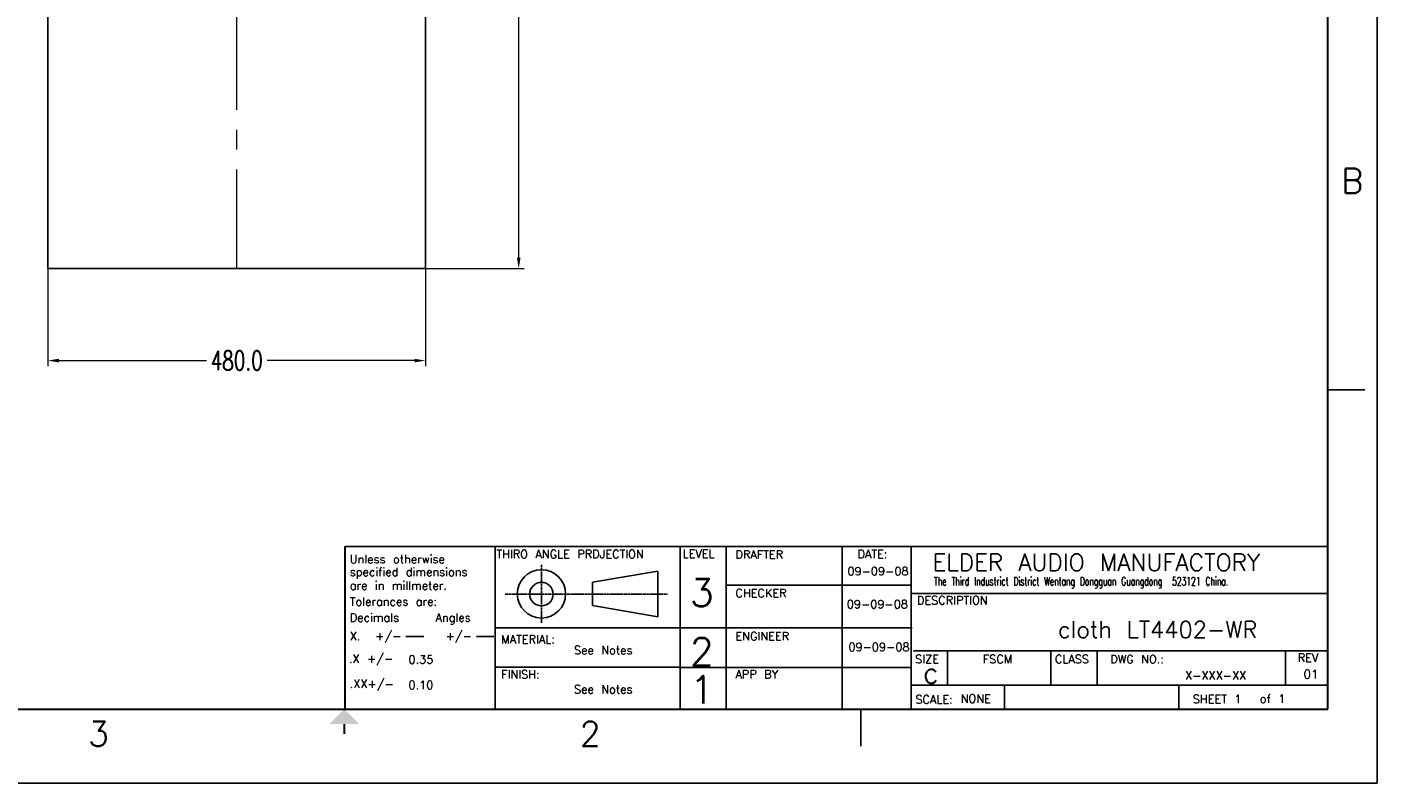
# Model space of a CAD drawing. Extents: x 7681 to 10331, y -1434 to 565.
# Tile 2 of 3: x 8616 to 10331, y -1434 to -473. Entities that reach past the tile are written whole.
import ezdxf
from ezdxf.enums import TextEntityAlignment as Align

# ---------------------------------------------------------------- set-up
doc = ezdxf.new("R2010")
doc.units = 0
doc.header["$LTSCALE"] = 7
doc.header["$MEASUREMENT"] = 0
doc.linetypes.add('CENTER', pattern=[0.6, 0.375, -0.075, 0.075, -0.075])
doc.layers.get('0').update_dxf_attribs({"linetype": 'CONTINUOUS'})
doc.layers.get('Defpoints').update_dxf_attribs({"linetype": 'CONTINUOUS'})
for name, color, linetype in [('5标注', 1, 'CONTINUOUS'), ('6文本', 5, 'CONTINUOUS'), ('Title Block', 7, 'CONTINUOUS')]:
    doc.layers.add(name, color=color, linetype=linetype)
doc.layers.add('center', color=1, linetype='CENTER', lineweight=5)
doc.styles.add('Roman', font='romans')
doc.styles.get("Standard").update_dxf_attribs({"font": 'txt', "bigfont": 'gbcbig.shx'})
doc.styles.add('TXT', font='txt.shx', dxfattribs={"width": 0.7, "bigfont": 'INTECAD.SHX'})
doc.dimstyles.new('标准样式', dxfattribs={"dimscale": 7, "dimtxt": 3.5, "dimasz": 2, "dimexe": 1, "dimexo": 0, "dimgap": 1, "dimtad": 0, "dimdec": 1, "dimzin": 1, "dimdsep": 46, "dimtxsty": 'TXT', "dimcen": 0.09, "dimclrd": 5, "dimclre": 252, "dimadec": 1, "dimazin": 0, "dimtfac": 1, "dimtdec": 1, "dimtofl": 0, "dimtmove": 0, "dimatfit": 3, "dimfxl": 0, "dimtzin": 0, "dimlwd": 13, "dimlwe": 13, "dimarcsym": 0})

# ---------------------------------------------------------------- blocks, each defined once
blk = doc.blocks.new('*D31')
at = {"layer": '5标注', "color": 252, "lineweight": 13}
for p, q in [((9122, 45.5), (9247.3, 45.5)), ((9122, -780.5), (9247.3, -780.5))]:
    blk.add_line(p, q, dxfattribs=at)
at = {"layer": '5标注', "color": 5, "lineweight": 13}
for p, q in [((9240.3, 31.5), (9240.3, -327.6)), ((9240.3, -766.5), (9240.3, -407.3))]:
    blk.add_line(p, q, dxfattribs=at)
at = {"layer": '5标注', "color": 5}
for points in [[(9238, 31.5), (9242.7, 31.5), (9240.3, 45.5)], [(9238, -766.5), (9242.7, -766.5), (9240.3, -780.5)]]:
    blk.add_solid(points, dxfattribs=at)
at = {"layer": 'Defpoints', "color": 0}
for p in [(9122, 45.5), (9240.3, 45.5), (9122, -780.5)]:
    blk.add_point(p, dxfattribs=at)
at = {"layer": '5标注', "color": 0, "insert": (9240.3, -367.5), "char_height": 24.5, "attachment_point": 5, "rotation": 90, "style": 'TXT'}
blk.add_mtext('826.0', dxfattribs=at)
blk = doc.blocks.new('*D32')
at = {"layer": '5标注', "color": 252, "lineweight": 13}
for p, q in [((8642, -780.5), (8642, -904.5)), ((9122, -780.5), (9122, -904.5))]:
    blk.add_line(p, q, dxfattribs=at)
at = {"layer": '5标注', "color": 5, "lineweight": 13}
for p, q in [((8656, -897.5), (8843.6, -897.5)), ((9108, -897.5), (8920.5, -897.5))]:
    blk.add_line(p, q, dxfattribs=at)
at = {"layer": '5标注', "color": 5}
for points in [[(8656, -895.2), (8656, -899.8), (8642, -897.5)], [(9108, -895.2), (9108, -899.8), (9122, -897.5)]]:
    blk.add_solid(points, dxfattribs=at)
at = {"layer": 'Defpoints', "color": 0}
for p in [(8642, -780.5), (9122, -780.5), (8642, -897.5)]:
    blk.add_point(p, dxfattribs=at)
at = {"layer": '5标注', "color": 0, "insert": (8882, -897.5), "char_height": 24.5, "attachment_point": 5, "style": 'TXT'}
blk.add_mtext('480.0', dxfattribs=at)

msp = doc.modelspace()

# ---------------------------------------------------------------- linework, layer by layer
at = {"color": 7, "linetype": 'Continuous'}
for p, q in [((8642.01, 45.54), (8642.01, -780.46)), ((9122.01, 45.54), (9122.01, -780.46)), ((8642.01, -780.46), (9122.01, -780.46))]:
    msp.add_line(p, q, dxfattribs=at)
at = {"lineweight": 30}
msp.add_line((9019.39, -1133.66), (9019.39, -1340.71), dxfattribs=at)
for p, q in [((9019.39, -1133.66), (10268.41, -1133.66)), ((9210.48, -1133.66), (9210.48, -1340.71)), ((9445.57, -1133.66), (9445.57, -1339.39)), ((9504.01, -1134.99), (9504.01, -1340.71)), ((9651.44, -1134.99), (9651.44, -1340.71)), ((9739.1, -1134.99), (9739.1, -1340.71)), ((9505.34, -1182.77), (9739.1, -1182.77)), ((9740.42, -1193.39), (10268.41, -1193.39)), ((9210.48, -1237.19), (9740.42, -1237.19)), ((9741.75, -1266.39), (10268.41, -1266.39)), ((9785.27, -1266.37), (9785.27, -1309.86)), ((9916.42, -1267.51), (9916.42, -1309.86)), ((9975.41, -1266.94), (9975.41, -1309.86)), ((10214.58, -1266.94), (10214.58, -1310.44)), ((9210.48, -1287.01), (9445.57, -1287.01)), ((9445.57, -1287.62), (9737.77, -1287.62)), ((9740.42, -1310.19), (10268.41, -1310.19)), ((9857.43, -1309.86), (9857.43, -1340.2))]:
    msp.add_line(p, q)
at = {"linetype": 'CENTER'}
for p, q in [((9269.23, -1157), (9269.23, -1230.79)), ((9222.98, -1194.33), (9429.55, -1194.33))]:
    msp.add_line(p, q, dxfattribs=at)
at = {"linetype": 'Continuous'}
for p, q in [((9334.16, -1179.11), (9416.91, -1165.04)), ((9416.91, -1165.04), (9416.91, -1223.04)), ((9334.16, -1208.97), (9334.16, -1179.11)), ((9416.91, -1223.04), (9334.16, -1208.68))]:
    msp.add_line(p, q, dxfattribs=at)
for centre, radius in [((9269.23, -1194.04), 30.74), ((9269.23, -1194.33), 14.94)]:
    msp.add_circle(centre, radius, dxfattribs=at)
at = {"layer": 'center', "color": 1, "linetype": 'CENTER', "ltscale": 48}
msp.add_line((8882.01, -780.46), (8882.01, 45.54), dxfattribs=at)
at = {"layer": 'Title Block'}
for p, q in [((10330.9, -1434.44), (10330.9, 564.96)), ((10268.41, -934.59), (10315.28, -934.59)), ((9096.81, -1248.17), (9119.9, -1248.17)), ((9186.86, -1248.17), (9208.79, -1248.17)), ((10079.2, -1340.71), (10079.2, -1310.19)), ((9674.84, -1387.58), (9674.84, -1340.71)), ((7706.68, -1434.44), (10330.9, -1434.44))]:
    msp.add_line(p, q, dxfattribs=at)
at = {"layer": 'Title Block', "lineweight": 30}
for p, q in [((10268.41, -1340.71), (10268.41, 471.24)), ((7769.16, -1340.71), (10268.41, -1340.71))]:
    msp.add_line(p, q, dxfattribs=at)
at = {"layer": 'Title Block', "const_width": 2.5}
msp.add_lwpolyline([(9018.79, -1371.96), (9018.79, -1359.46)], dxfattribs=at)
at = {"layer": 'Title Block'}
msp.add_solid([(9000.04, -1359.46), (9037.53, -1359.46), (9018.79, -1340.71)], dxfattribs=at)

# ---------------------------------------------------------------- texts
at = {"layer": '6文本', "style": 'Roman'}
for s, p in [('B', (10299.65, -669.04)), ('3', (8706.38, -1371.96)), ('2', (9331.19, -1371.96))]:
    msp.add_text(s, height=31.24, dxfattribs=at).set_placement(p, align=Align.MIDDLE_CENTER)
at = {"layer": '6文本'}
for s, height, p in [('Unless otherwise', 10.5339, (9025.59, -1155.09)), ('THIRO ANGLE PRDJECTION', 10.5339, (9211.99, -1148.67)), ('LEVEL', 10.534, (9448.56, -1148.03)), ('DRAFTER', 10.534, (9515.75, -1149.23)), ('DATE:', 10.534, (9670.81, -1148.6)), ('ELDER AUDIO MANUFACTORY', 21.6, (9766.17, -1164.79)), ('specified dimensions', 10.5339, (9025.59, -1171.38)), ('09-09-08', 10.534, (9658.01, -1170.42)), ('are in millmeter.', 10.5339, (9025.59, -1188.69)), ('3', 35.11, (9458.01, -1209.94)), ('Tolerances are:', 10.5339, (9025.59, -1209.06)), ('CHECKER', 10.534, (9515.75, -1198.37)), ('DESCRIPTION', 10.5339, (9746.29, -1207.44)), ('09-09-08', 10.534, (9657.2, -1212.41)), ('Decimals    Angles', 10.5339, (9025.59, -1229.43)), ('X.  +/-', 10.534, (9025.59, -1252.86)), ('+/-', 10.534, (9147.45, -1252.86)), ('MATERIAL:', 10.534, (9218.09, -1256.95)), ('2', 35.11, (9458.01, -1284.87)), ('ENGINEER', 10.534, (9515.75, -1253.06)), ('See Notes', 10.534, (9310.51, -1270.71)), ('09-09-08', 10.534, (9659.25, -1266.91)), ('.X +/-', 10.534, (9024.57, -1281.69)), ('0.35', 10.534, (9100.27, -1282.79)), ('SIZE', 10.534, (9744.13, -1282.21)), ('FSCM', 10.534, (9830.04, -1282.21)), ('CLASS', 10.534, (9921.61, -1282.21)), ('DWG NO.:', 10.534, (9991.99, -1282.31)), ('REV', 10.534, (10230.15, -1280.39)), ('.XX+/-', 10.534, (9025.59, -1313.57)), ('FINISH:', 10.534, (9218.09, -1301.64)), ('1', 35.11, (9458.01, -1333.52)), ('APP BY', 10.534, (9515.75, -1301.41)), ('c', 26.33, (9753.91, -1307.53)), ('X-XXX-XX', 10.534, (10087.04, -1302.95)), ('0.10', 10.534, (9100.27, -1315.1)), ('See Notes', 10.534, (9310.51, -1320.53)), ('SCALE:', 10.534, (9744.34, -1333.42)), ('NONE', 10.534, (9801.85, -1332.42)), ('SHEET 1', 10.534, (10096.84, -1333.05)), ('of 1', 10.534, (10182.03, -1332.63))]:
    msp.add_text(s, height=height, dxfattribs=at).set_placement(p)
at = {"layer": '6文本', "width": 0.65}
msp.add_text('The Third Industrict District Wentang Dongguan Guangdong  523121 China.', height=10.8, dxfattribs=at).set_placement((9768.04, -1183.43))
at = {"layer": '6文本', "color": 0, "linetype": 'Continuous', "oblique": 0.00002}
msp.add_text('01', height=11.179, dxfattribs=at).set_placement((10237.51, -1301.56))
at = {"layer": '6文本', "insert": (9925.42, -1228.91), "char_height": 21.0678, "attachment_point": 1}
msp.add_mtext('cloth LT4402-WR', dxfattribs=at)

# ---------------------------------------------------------------- dimensions: what is measured, and where the dimension line sits
at = {"layer": '5标注'}
dim = msp.add_linear_dim(base=(9240.33, 45.54), p1=(9122.01, -780.46), p2=(9122.01, 45.54), angle=90, dimstyle='标准样式', override={"dimscale": 7}, dxfattribs=at)
dim.commit()
dim.dimension.update_dxf_attribs({"geometry": '*D31', "text_midpoint": (9240.33, -367.46)})
dim = msp.add_linear_dim(base=(8642.01, -897.51), p1=(9122.01, -780.46), p2=(8642.01, -780.46), dimstyle='标准样式', override={"dimscale": 7}, dxfattribs=at)
dim.commit()
dim.dimension.update_dxf_attribs({"geometry": '*D32', "text_midpoint": (8882.01, -897.51)})

doc.saveas('drawing.dxf')
